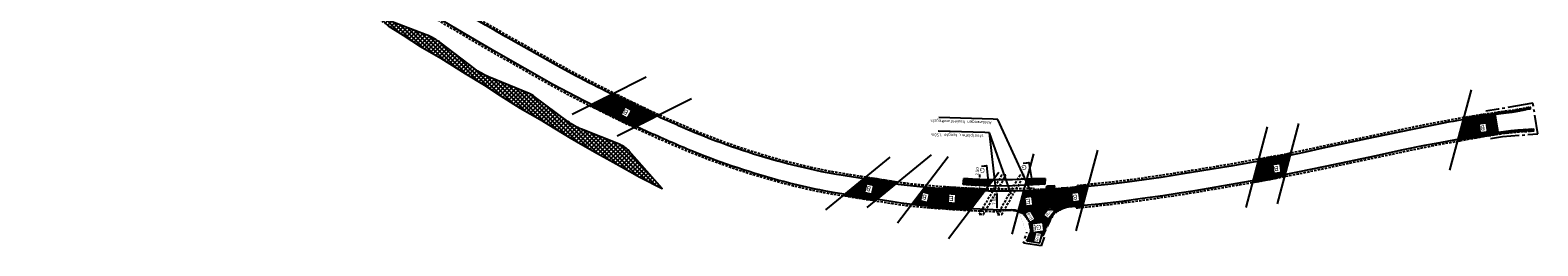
# Model space of a CAD drawing. Header units: metres. Extents: x 121793 to 127505, y 451003 to 453667.
# Tile 3 of 40: x 122201 to 122825, y 452369 to 452458. Entities that reach past the tile are written whole.
import ezdxf

# ---------------------------------------------------------------- set-up
doc = ezdxf.new("R2010")
doc.units = ezdxf.units.M
doc.header["$LTSCALE"] = 4
for name, pattern in [('DASHED2', [0.375, 0.25, -0.125]), ('ontwerpbestand sloot WK$0$STREEP-2X-PUNT', [1.03, 0.65, -0.1, 0.04, -0.1, 0.04, -0.1]), ('PROFIEL', [3.9, 3, -0.3, 0.3, -0.3]), ('STIPPELFIJN', [0.375, 0.25, -0.125])]:
    doc.linetypes.add(name, pattern=pattern)
for name, color, linetype in [('A-NW-SCHEIDING-LIJN', 2, 'DASHED2'), ('WEG-NW-ARCERING18', 1, 'Continuous'), ('WEG-NW-BAND-11_22', 7, 'ontwerpbestand sloot WK$0$STREEP-2X-PUNT'), ('WEG-NW-BERMVERHARDING', 1, 'Continuous'), ('WEG-NW-LEADER STOOTPLATEN', 7, 'Continuous'), ('WEG-NW-ONTGRAVEN WATERCOMPENSATIE', 1, 'Continuous'), ('WEG-NW-ONTGRAVEN WATERCOMPENSATIE KANT', 3, 'Continuous'), ('WEG-NW-STOOTPLATEN', 7, 'DASHED2'), ('WEG-NW-VERHARDEBERM', 42, 'STIPPELFIJN'), ('WEG-NW-VERHARDING', 42, 'Continuous'), ('WEG-NW-VERHARDINGSTYPE', 2, 'Continuous'), ('WEG-NW-WERKGRENS', 10, 'PROFIEL'), ('WEG-XX-BEMATING25', 7, 'Continuous'), ('WEG-XX-HULPLIJNEN', 40, 'Continuous'), ('WEG-XX-TEKST25', 7, 'Continuous'), ('WEG-XX-TEKST25 RADIUS', 7, 'Continuous')]:
    doc.layers.add(name, color=color, linetype=linetype)
doc.styles.add('DIMENSIE', font='provutr.shx')
doc.styles.add('ontwerpbestand sloot WK$0$50MM-500', font='provutr.shx', dxfattribs={"height": 2.5})
doc.styles.add('ontwerpbestand sloot WK$0$DIMENSIE', font='provutr.shx')
doc.styles.add('STANDAARD', font='isocp2.shx')
doc.dimstyles.new('ontwerpbestand sloot WK$0$WVV500', dxfattribs={"dimtxt": 1.25, "dimasz": 1, "dimexe": 0, "dimexo": 2, "dimgap": 0.5, "dimtad": 1, "dimzin": 0, "dimdsep": 46, "dimtxsty": 'ontwerpbestand sloot WK$0$DIMENSIE', "dimcen": 0, "dimdle": 1.25, "dimclrd": 256, "dimclre": 256, "dimclrt": 256, "dimaunit": 2, "dimadec": 0, "dimazin": 0, "dimtfac": 1, "dimtdec": 3, "dimtix": 1, "dimtmove": 2, "dimatfit": 3, "dimfxl": 0, "dimtolj": 1, "dimtzin": 0, "dimarcsym": 0})
doc.dimstyles.new('WVV500', dxfattribs={"dimtxt": 1.25, "dimasz": 1, "dimexe": 0, "dimexo": 2, "dimgap": 0.5, "dimtad": 1, "dimzin": 0, "dimdsep": 46, "dimtxsty": 'DIMENSIE', "dimcen": 0, "dimdle": 1.25, "dimclrd": 256, "dimclre": 256, "dimclrt": 256, "dimaunit": 2, "dimadec": 0, "dimazin": 0, "dimtfac": 1, "dimtdec": 3, "dimtix": 1, "dimtmove": 2, "dimatfit": 3, "dimfxl": 0, "dimtolj": 1, "dimtzin": 0, "dimarcsym": 0})

# ---------------------------------------------------------------- blocks, each defined once
blk = doc.blocks.new('*D114')
at = {"layer": 'WEG-XX-BEMATING25', "linetype": 'Continuous', "lineweight": -2, "transparency": 16777216}
for p, q in [((122600.28, 452391.43), (122600.97, 452391.43)), ((122600.97, 452384.59), (122600.97, 452390.43)), ((122600.28, 452383.59), (122600.97, 452383.59))]:
    blk.add_line(p, q, dxfattribs=at)
at = {"layer": 'WEG-XX-BEMATING25', "linetype": 'Continuous', "transparency": 16777216}
for points in [[(122600.8, 452390.43), (122601.14, 452390.43), (122600.97, 452391.43)], [(122600.8, 452384.59), (122601.14, 452384.59), (122600.97, 452383.59)]]:
    blk.add_solid(points, dxfattribs=at)
at = {"layer": 'WEG-XX-BEMATING25', "linetype": 'Continuous', "transparency": 16777216, "insert": (122599.8, 452387.51), "char_height": 1.25, "attachment_point": 5, "rotation": 90, "style": 'ontwerpbestand sloot WK$0$DIMENSIE', "bg_fill": 3, "box_fill_scale": 1.1, "bg_fill_color": 256, "bg_fill_true_color": 13158600, "bg_fill_transparency": 0}
blk.add_mtext('\\A1;7.85', dxfattribs=at)
at = {"layer": 'Defpoints', "color": 0, "linetype": 'Continuous', "transparency": 16777216}
for p in [(122600.97, 452391.43), (122602.28, 452391.43), (122602.28, 452383.59)]:
    blk.add_point(p, dxfattribs=at)
blk = doc.blocks.new('*D116')
at = {"layer": 'Defpoints', "color": 0, "linetype": 'Continuous', "transparency": 16777216}
blk.add_point((122593.58, 452393.75), dxfattribs=at)
at = {"layer": 'WEG-XX-BEMATING25', "linetype": 'Continuous', "lineweight": -2, "transparency": 16777216}
for p, q in [((122593.86, 452397.25), (122593.9, 452398.24)), ((122593.66, 452392.75), (122593.62, 452391.75)), ((122595.58, 452393.67), (122593.7, 452393.75)), ((122595.68, 452396.16), (122593.81, 452396.25))]:
    blk.add_line(p, q, dxfattribs=at)
at = {"layer": 'WEG-XX-BEMATING25', "linetype": 'Continuous', "transparency": 16777216}
blk.add_solid([(122593.49, 452392.76), (122593.83, 452392.74), (122593.7, 452393.75)], dxfattribs=at)
at = {"layer": 'WEG-XX-BEMATING25', "linetype": 'Continuous', "transparency": 16777216, "insert": (122592.81, 452399.59), "char_height": 1.25, "attachment_point": 5, "rotation": 87.49126, "style": 'ontwerpbestand sloot WK$0$DIMENSIE', "bg_fill": 3, "box_fill_scale": 1.1, "bg_fill_color": 256, "bg_fill_true_color": 13158600, "bg_fill_transparency": 0}
blk.add_mtext('\\A1;2.50', dxfattribs=at)
at = {"layer": 'Defpoints', "color": 0, "linetype": 'Continuous', "transparency": 16777216}
for p in [(122593.69, 452396.25), (122593.81, 452396.25)]:
    blk.add_point(p, dxfattribs=at)
at = {"layer": 'WEG-XX-BEMATING25', "linetype": 'Continuous', "lineweight": -2, "transparency": 16777216}
blk.add_line((122593.7, 452393.75), (122593.81, 452396.25), dxfattribs=at)
at = {"layer": 'WEG-XX-BEMATING25', "linetype": 'Continuous', "transparency": 16777216}
blk.add_solid([(122593.69, 452397.25), (122594.02, 452397.24), (122593.81, 452396.25)], dxfattribs=at)

msp = doc.modelspace()

# ---------------------------------------------------------------- hatches: boundary and pattern name
at = {"layer": 'WEG-NW-ARCERING18'}
h = msp.add_hatch(dxfattribs=at)
h.set_pattern_fill('NET3', color=256, scale=0.2, angle=-102.320553, style=0)
h.set_pattern_definition([(257.6794, (122433.2001, 452418.1381), (0.620375, -0.135497), []), (317.6794, (122433.2001, 452418.1381), (0.427531, 0.469512), []), (17.6794, (122433.2001, 452418.1381), (-0.192844, 0.605009), [])])
h.paths.add_polyline_path([(122460.219, 452422.437, -0.0024272), (122455.348, 452424.685, -0.0041191), (122441.556, 452431.416), (122433.2, 452427.193), (122436.962, 452425.311), (122445.793, 452420.965), (122451.714, 452418.138)])
h = msp.add_hatch(dxfattribs=at)
h.set_pattern_fill('NET3', color=256, scale=0.2, angle=-102.320553, style=0)
h.set_pattern_definition([(257.6794, (122791.702, 452412.93434), (0.620375, -0.135497), []), (317.6794, (122791.702, 452412.93434), (0.427531, 0.469512), []), (17.6794, (122791.702, 452412.93434), (-0.192844, 0.60501), [])])
edge = h.paths.add_edge_path()
edge.add_arc((122901.881, 451781.631), 648.366, 98.414011, 99.591292)
edge.add_line((122793.851, 452420.934), (122791.702, 452412.934))
edge.add_line((122791.702, 452412.934), (122797.239, 452413.942))
edge.add_line((122797.239, 452413.942), (122802.051, 452414.762))
edge.add_line((122802.051, 452414.762), (122805.334, 452415.265))
edge.add_line((122805.334, 452415.265), (122808.207, 452415.75))
edge.add_line((122808.207, 452415.75), (122807.009, 452423.018))
h = msp.add_hatch(dxfattribs=at)
h.set_pattern_fill('NET3', color=256, scale=0.2, angle=-102.320553, style=0)
h.set_pattern_definition([(257.6794, (122706.93883, 452395.8803), (0.620375, -0.135497), []), (317.6794, (122706.93883, 452395.8803), (0.427531, 0.469512), []), (17.6794, (122706.93883, 452395.8803), (-0.192844, 0.60501), [])])
h.paths.add_polyline_path([(122722.276, 452406.274), (122719.928, 452405.789), (122709.073, 452403.826), (122706.939, 452395.88), (122708.892, 452396.214), (122713.73, 452397.074), (122720.143, 452398.334)])
h = msp.add_hatch(dxfattribs=at)
h.set_pattern_fill('NET3', color=256, scale=0.2, angle=-102.320553, style=0)
h.set_pattern_definition([(257.6794, (122537.88994, 452388.036), (0.620375, -0.135497), []), (317.6794, (122537.88994, 452388.036), (0.427531, 0.469512), []), (17.6794, (122537.88994, 452388.036), (-0.192844, 0.60501), [])])
h.paths.add_polyline_path([(122545.712, 452396.53), (122537.89, 452390.151), (122551.198, 452388.036), (122559.021, 452394.417)])
h = msp.add_hatch(dxfattribs=at)
h.set_pattern_fill('NET3', color=256, scale=0.2, angle=-102.320553, style=0)
h.set_pattern_definition([(257.6794, (122572.882, 452384.1425), (0.620375, -0.135497), []), (317.6794, (122572.882, 452384.1425), (0.427531, 0.469512), []), (17.6794, (122572.882, 452384.1425), (-0.192844, 0.60501), [])])
h.paths.add_polyline_path([(122595.882, 452391.498), (122589.419, 452391.788), (122586.802, 452391.938), (122586.463, 452384.353), (122588.593, 452384.226), (122590.263, 452384.142)])
h.paths.add_polyline_path([(122586.802, 452391.938), (122581.411, 452392.247), (122571.15, 452393.022), (122565.746, 452385.946), (122574.458, 452385.16), (122580.74, 452384.696), (122586.463, 452384.353)])
h = msp.add_hatch(dxfattribs=at)
h.set_pattern_fill('NET3', color=256, scale=0.2, angle=-102.320553, style=0)
h.set_pattern_definition([(257.6794, (122586.9794, 452393.6026), (0.620375, -0.135497), []), (317.6794, (122586.9794, 452393.6026), (0.42753, 0.469512), []), (17.6794, (122586.9794, 452393.6026), (-0.192844, 0.60501), [])])
h.paths.add_polyline_path([(122599.365, 452396.059), (122596.577, 452396.125), (122590.801, 452396.378), (122587.185, 452396.69), (122586.979, 452394.135), (122590.661, 452393.882), (122596.493, 452393.626), (122597.489, 452393.603)])
h = msp.add_hatch(dxfattribs=at)
h.set_pattern_fill('NET3', color=256, scale=0.2, angle=257.6794, style=0)
h.paths.add_polyline_path([(122638.567, 452393.35), (122634.33, 452392.922), (122632.833, 452392.735), (122631.329, 452392.611), (122624.116, 452392.163), (122624.679, 452393.653), (122621.822, 452393.498), (122621.375, 452392.014), (122616.78, 452391.783), (122617.168, 452384.069), (122627.163, 452384.677), (122627.181, 452384.072), (122628.364, 452384.544), (122629.571, 452384.878), (122630.279, 452385.022), (122631.955, 452385.204), (122636.484, 452385.594)])
edge = h.paths.add_edge_path()
edge.add_line((122616.78, 452391.783), (122616.306, 452391.759))
edge.add_line((122616.306, 452391.759), (122612.021, 452391.641))
edge.add_line((122612.021, 452391.641), (122609.75, 452383.189))
edge.add_arc((122607.015, 452375.671), 8, 68.35245, 70.008018, ccw=False)
edge.add_line((122609.966, 452383.106), (122610.015, 452383.634))
edge.add_line((122610.015, 452383.634), (122617.168, 452384.069))
edge.add_line((122617.168, 452384.069), (122616.78, 452391.783))
h = msp.add_hatch(dxfattribs=at)
h.set_pattern_fill('NET3', color=256, scale=0.2, angle=-102.320553, style=0)
h.set_pattern_definition([(257.6794, (122612.6145, 452393.8522), (0.620375, -0.135497), []), (317.6794, (122612.6145, 452393.8522), (0.42753, 0.469512), []), (17.6794, (122612.6145, 452393.8522), (-0.192844, 0.60501), [])])
h.paths.add_polyline_path([(122620.874, 452396.672), (122615.594, 452396.539), (122613.299, 452396.399), (122612.615, 452393.852), (122615.75, 452394.044), (122620.753, 452394.365)])
h = msp.add_hatch(dxfattribs=at)
h.set_pattern_fill('AR-HBONE', color=256, scale=0.005, angle=65.0923439, style=0)
edge = h.paths.add_edge_path()
edge.add_arc((122631.605, 452375.104), 10, 116.258052, 155.363505, ccw=False)
edge.add_line((122627.181, 452384.072), (122627.179, 452384.14))
edge.add_line((122627.179, 452384.14), (122610.916, 452383.192))
edge.add_line((122610.916, 452383.192), (122609.966, 452383.106))
edge.add_arc((122607.015, 452375.671), 8, -29.1793, 68.35245, ccw=False)
edge.add_line((122614, 452371.77), (122613.217, 452370.812))
edge.add_line((122613.217, 452370.812), (122618.585, 452370.009))
edge.add_arc((122626.134, 452368.964), 7.621, 149.873918, 172.112877, ccw=False)
edge.add_line((122619.542, 452372.789), (122622.515, 452379.272))
at = {"layer": 'WEG-NW-BERMVERHARDING'}
h = msp.add_hatch(dxfattribs=at)
h.set_pattern_fill('BOX', color=256, scale=0.05, angle=154.306665, style=0)
h.paths.add_polyline_path([(122442.447, 452431.866), (122441.556, 452431.416, 0.0041191), (122455.348, 452424.685, 0.0024272), (122460.219, 452422.437), (122461.134, 452422.899, -0.0027161), (122455.69, 452425.408, -0.003958)])
h = msp.add_hatch(dxfattribs=at)
h.set_pattern_fill('BOX', color=256, scale=0.05, angle=154.306665, style=0)
h.set_pattern_definition([(244.307, (122432.3106, 452417.6823), (1.14443, -0.550614), []), (244.3067, (122432.0245, 452417.8199), (1.14443, -0.550614), []), (154.307, (122432.3106, 452417.6823), (-0.550614, -1.14443), [-0.3175, 0.3175]), (154.3067, (122432.173, 452417.3961), (-0.550614, -1.14443), [-0.3175, 0.3175]), (154.3067, (122432.0353, 452417.11), (-0.550614, -1.14443), [0.3175, -0.3175]), (154.3067, (122431.8977, 452416.8239), (-0.550614, -1.14443), [0.3175, -0.3175]), (244.3067, (122431.7384, 452417.9576), (1.14443, -0.550614), [0.3175, -0.3175]), (244.3067, (122431.4523, 452418.0952), (1.14443, -0.550614), [0.3175, -0.3175])])
h.paths.add_polyline_path([(122436.962, 452425.311), (122433.2, 452427.193), (122432.311, 452426.743), (122436.607, 452424.594), (122445.444, 452420.245), (122450.812, 452417.682), (122451.714, 452418.138), (122445.793, 452420.965)])
h = msp.add_hatch(dxfattribs=at)
h.set_pattern_fill('BOX', color=256, scale=0.05, angle=100.2525, style=0)
h.set_pattern_definition([(190.2525, (122793.8508, 452420.9338), (0.22604, -1.24972), []), (190.2525, (122793.7943, 452421.2462), (0.22604, -1.24972), []), (100.2525, (122793.8508, 452420.9338), (-1.24972, -0.22604), [-0.3175, 0.3175]), (100.2525, (122793.5383, 452420.8772), (-1.24972, -0.226043), [-0.3175, 0.3175]), (100.2525, (122793.2259, 452420.8207), (-1.24972, -0.226043), [0.3175, -0.3175]), (100.2525, (122792.9135, 452420.7642), (-1.24972, -0.226043), [0.3175, -0.3175]), (190.2525, (122793.7378, 452421.5586), (0.22604, -1.24972), [0.3175, -0.3175]), (190.2525, (122793.6812, 452421.871), (0.22604, -1.24972), [0.3175, -0.3175])])
h.paths.add_polyline_path([(122816.234, 452424.262), (122820.773, 452425.189), (122821.561, 452425.281), (122821.498, 452426.079), (122820.646, 452425.98), (122816.103, 452425.052), (122813.686, 452424.744), (122806.892, 452423.81), (122805.9, 452423.653, 0.0053341), (122794.079, 452421.784), (122793.851, 452420.934, -0.0054997), (122806.021, 452422.863), (122807.009, 452423.018), (122813.791, 452423.951)])
h = msp.add_hatch(dxfattribs=at)
h.set_pattern_fill('BOX', color=256, scale=0.05, angle=100.2525, style=0)
h.set_pattern_definition([(190.2525, (122791.4724, 452412.0794), (0.226043, -1.24972), []), (190.2525, (122791.4159, 452412.3918), (0.226043, -1.24972), []), (100.2525, (122791.4724, 452412.0794), (-1.24972, -0.226043), [-0.3175, 0.3175]), (100.2525, (122791.1599, 452412.0229), (-1.24972, -0.226043), [-0.3175, 0.3175]), (100.2525, (122790.8475, 452411.9664), (-1.24972, -0.226043), [0.3175, -0.3175]), (100.2525, (122790.5351, 452411.9099), (-1.24972, -0.226043), [0.3175, -0.3175]), (190.2525, (122791.3593, 452412.7043), (0.226043, -1.24972), [0.3175, -0.3175]), (190.2525, (122791.3028, 452413.0167), (0.226043, -1.24972), [0.3175, -0.3175])])
h.paths.add_polyline_path([(122813.668, 452415.637), (122816.321, 452415.868), (122823.042, 452416.279), (122822.976, 452417.077), (122816.262, 452416.666), (122813.583, 452416.433), (122808.207, 452415.75), (122807.221, 452415.584), (122805.334, 452415.265), (122802.051, 452414.762), (122797.239, 452413.942), (122791.702, 452412.934), (122791.472, 452412.079), (122797.378, 452413.154), (122802.179, 452413.973), (122805.461, 452414.475), (122807.354, 452414.795), (122808.324, 452414.959)])
h = msp.add_hatch(dxfattribs=at)
h.set_pattern_fill('BOX', color=256, scale=0.05, angle=100.2525, style=0)
h.paths.add_polyline_path([(122722.276, 452406.274), (122722.508, 452407.139), (122719.776, 452406.575), (122709.303, 452404.681), (122709.073, 452403.826), (122719.928, 452405.789)])
h = msp.add_hatch(dxfattribs=at)
h.set_pattern_fill('BOX', color=256, scale=0.05, angle=100.2525, style=0)
h.set_pattern_definition([(190.252, (122706.7103, 452395.0297), (0.22604, -1.24972), []), (190.252, (122706.6538, 452395.3421), (0.22604, -1.24972), []), (100.252, (122706.7103, 452395.0297), (-1.24972, -0.22604), [-0.3175, 0.3175]), (100.252, (122706.3979, 452394.9732), (-1.24972, -0.22604), [-0.3175, 0.3175]), (100.252, (122706.0855, 452394.9167), (-1.24972, -0.22604), [0.3175, -0.3175]), (100.2525, (122705.773, 452394.8601), (-1.24972, -0.22604), [0.3175, -0.3175]), (190.252, (122706.5973, 452395.6545), (0.22604, -1.24972), [0.3175, -0.3175]), (190.252, (122706.5408, 452395.967), (0.22604, -1.24972), [0.3175, -0.3175])])
h.paths.add_polyline_path([(122719.912, 452397.473), (122720.143, 452398.334), (122713.73, 452397.074), (122708.892, 452396.214), (122706.939, 452395.88), (122706.71, 452395.03), (122709.029, 452395.426), (122713.877, 452396.288)])
h = msp.add_hatch(dxfattribs=at)
h.set_pattern_fill('BOX', color=256, scale=0.05, angle=170.978611, style=0)
h.paths.add_polyline_path([(122546.543, 452397.208), (122545.712, 452396.53), (122558.899, 452394.436, 0.0002011), (122559.022, 452394.417), (122559.857, 452395.099, -0.0013749), (122559.023, 452395.226)])
h = msp.add_hatch(dxfattribs=at)
h.set_pattern_fill('BOX', color=256, scale=0.05, angle=176.7205, style=0)
h.paths.add_polyline_path([(122596.473, 452392.273), (122589.459, 452392.587), (122581.462, 452393.045), (122578.938, 452393.224), (122578.357, 452392.463), (122581.411, 452392.247), (122589.419, 452391.788), (122595.882, 452391.498)])
h = msp.add_hatch(dxfattribs=at)
h.set_pattern_fill('BOX', color=256, scale=0.05, angle=5.7666, style=0)
h.paths.add_polyline_path([(122638.567, 452393.35), (122638.789, 452394.176), (122634.25, 452393.718), (122634.33, 452392.922)])
h = msp.add_hatch(dxfattribs=at)
h.set_pattern_fill('BOX', color=256, scale=0.05, angle=170.978611, style=0)
h.paths.add_polyline_path([(122537.89, 452390.151), (122537.059, 452389.473), (122550.367, 452387.358), (122551.198, 452388.036)])
h = msp.add_hatch(dxfattribs=at)
h.set_pattern_fill('BOX', color=256, scale=0.05, angle=5.7666, style=0)
h.paths.add_polyline_path([(122636.484, 452385.594), (122633.635, 452385.341), (122633.635, 452384.538), (122636.263, 452384.771)])
h = msp.add_hatch(dxfattribs=at)
h.set_pattern_fill('BOX', color=256, scale=0.05, angle=176.7205, style=0)
h.set_pattern_definition([(266.7205, (122572.3064, 452383.3709), (1.26792, -0.07265), []), (266.7205, (122571.9894, 452383.389), (1.26792, -0.07265), []), (176.7205, (122572.3064, 452383.3709), (-0.07265, -1.26792), [-0.3175, 0.3175]), (176.7205, (122572.2882, 452383.0539), (-0.07265, -1.26792), [-0.3175, 0.3175]), (176.7205, (122572.27, 452382.7369), (-0.07265, -1.26792), [0.3175, -0.3175]), (176.7205, (122572.2519, 452382.42), (-0.07265, -1.26792), [0.3175, -0.3175]), (266.7205, (122571.6724, 452383.4072), (1.26792, -0.07265), [0.3175, -0.3175]), (266.7205, (122571.3554, 452383.4254), (1.26792, -0.07265), [0.3175, -0.3175])])
h.paths.add_polyline_path([(122580.74, 452384.696), (122574.458, 452385.16), (122572.882, 452385.295), (122572.306, 452384.542), (122574.394, 452384.363), (122580.686, 452383.898), (122588.549, 452383.427), (122589.673, 452383.371), (122590.263, 452384.142), (122588.593, 452384.226)])

# ---------------------------------------------------------------- linework, layer by layer
at = {"layer": 'WEG-NW-BAND-11_22'}
msp.add_lwpolyline([(122621.583, 452393.57), (122621.186, 452392.255), (122616.293, 452392.009)], dxfattribs=at)
for points in [[(122613.061, 452371.017), (122613.792, 452371.911, 0.4524121), (122609.874, 452382.874, 0.0988782), (122606.888, 452383.42), (122602.284, 452383.344)], [(122633.655, 452385.092), (122631.979, 452384.955), (122630.318, 452384.775), (122629.629, 452384.635), (122628.444, 452384.307), (122627.283, 452383.843, 0.1720484), (122622.743, 452379.168), (122619.764, 452372.674)]]:
    msp.add_lwpolyline(points, format="xyb", dxfattribs=at)
at = {"layer": 'WEG-NW-VERHARDEBERM', "flags": 128}
for points in [[(122602.28, 452383.594), (122602.249, 452382.795), (122599.265, 452382.912), (122596.413, 452383.035), (122588.549, 452383.427), (122580.686, 452383.898), (122574.394, 452384.363), (122568.107, 452384.901), (122564.675, 452385.252), (122561.249, 452385.675), (122557.837, 452386.171), (122533.075, 452390.106), (122529.292, 452390.786, -0.0125882), (122514.98, 452393.997, -0.0318298), (122477.129, 452406.182, -0.0093342), (122457.919, 452414.406), (122451.66, 452417.277), (122445.444, 452420.245), (122436.607, 452424.594), (122429.915, 452427.942), (122423.259, 452431.374), (122417.21, 452434.662), (122393.433, 452448.077), (122385.123, 452452.857), (122369.088, 452462.336), (122353.179, 452472.03), (122344.897, 452477.216), (122322.563, 452491.454), (122311.155, 452498.905), (122299.799, 452506.433), (122292.763, 452511.182), (122291.087, 452512.334), (122265.746, 452529.99, -0.0107703), (122243.481, 452546.625), (122218.508, 452565.111, -0.0534901), (122201.122, 452580.354), (122201.711, 452580.896)], [(122616.306, 452391.759), (122616.284, 452392.559), (122606.646, 452392.293), (122604.473, 452392.233), (122600.831, 452392.231), (122597.45, 452392.229), (122589.459, 452392.587), (122581.462, 452393.045), (122575.268, 452393.483), (122569.077, 452393.996, -0.0165112), (122559.023, 452395.226), (122534.79, 452399.074), (122531.063, 452399.744, -0.0332239), (122493.631, 452409.761, -0.0181173), (122476.329, 452416.271, -0.0102284), (122455.69, 452425.408, -0.0085463), (122427.225, 452439.614), (122420.92, 452443.035), (122398.207, 452455.819), (122393.994, 452458.219), (122389.802, 452460.659, -0.0055008), (122352.997, 452482.819), (122348.852, 452485.448), (122324.712, 452500.953), (122312.917, 452508.713), (122298.16, 452518.554), (122296.202, 452519.951), (122283.858, 452528.191, -0.0067153), (122276.128, 452533.502), (122256.654, 452547.917), (122254.537, 452550.253), (122253.944, 452549.716)], [(122821.561, 452425.281), (122821.498, 452426.079), (122820.646, 452425.98), (122816.103, 452425.052), (122813.686, 452424.744), (122806.892, 452423.81), (122805.9, 452423.653, 0.0148423), (122773.119, 452417.828), (122756.376, 452414.3), (122735.517, 452409.904), (122727.649, 452408.2), (122719.776, 452406.575), (122697.49, 452402.544), (122677.85, 452399.325), (122668.75, 452397.922), (122661.73, 452396.887), (122654.707, 452395.91), (122648.105, 452395.117), (122634.25, 452393.718), (122634.33, 452392.922)]]:
    msp.add_lwpolyline(points, format="xyb", dxfattribs=at)
msp.add_lwpolyline([(122633.635, 452385.341), (122633.635, 452384.538), (122638.393, 452384.961), (122643.078, 452385.446), (122652.619, 452386.553), (122661.165, 452387.681), (122669.691, 452388.913), (122676.33, 452389.906), (122682.959, 452390.972), (122709.029, 452395.426), (122713.877, 452396.288), (122725.443, 452398.56), (122736.98, 452400.947), (122758.074, 452405.417), (122768.568, 452407.641), (122778.036, 452409.588), (122782.852, 452410.511), (122797.378, 452413.154), (122802.179, 452413.973), (122805.461, 452414.475), (122807.354, 452414.795), (122808.324, 452414.959), (122813.668, 452415.637), (122816.321, 452415.868), (122823.042, 452416.279), (122822.976, 452417.077)], dxfattribs=at)
at = {"layer": 'WEG-NW-VERHARDING'}
for points in [[(122600.831, 452391.431), (122597.432, 452391.429), (122589.419, 452391.788), (122581.411, 452392.247), (122575.207, 452392.686), (122569.009, 452393.199, -0.0165169), (122558.899, 452394.436), (122534.656, 452398.286), (122530.915, 452398.958, -0.0332283), (122493.375, 452409.003, -0.0181156), (122476.02, 452415.533, -0.0102299), (122455.348, 452424.685, -0.008549), (122426.849, 452438.908), (122420.533, 452442.335), (122397.813, 452455.123), (122393.594, 452457.526), (122389.398, 452459.968, -0.0055016), (122352.573, 452482.14), (122348.422, 452484.774), (122324.276, 452500.282), (122312.475, 452508.046), (122297.706, 452517.895), (122295.748, 452519.292)], [(122596.45, 452383.834), (122588.593, 452384.226), (122580.74, 452384.696), (122574.458, 452385.16), (122568.181, 452385.698), (122564.765, 452386.047), (122561.356, 452386.468), (122557.957, 452386.962), (122533.208, 452390.895), (122529.441, 452391.572, -0.0125815), (122515.176, 452394.772, -0.0318257), (122477.426, 452406.925, -0.009331), (122458.25, 452415.134), (122451.999, 452418.002), (122445.793, 452420.965), (122436.962, 452425.311), (122430.277, 452428.655), (122423.633, 452432.081), (122417.597, 452435.361), (122393.829, 452448.772), (122385.526, 452453.548), (122369.5, 452463.022)], [(122807.009, 452423.018), (122806.021, 452422.863, 0.0148437), (122773.283, 452417.045), (122756.541, 452413.517), (122735.684, 452409.122), (122727.814, 452407.417), (122719.928, 452405.789), (122697.626, 452401.756), (122677.976, 452398.535), (122668.869, 452397.131), (122661.843, 452396.095), (122654.809, 452395.117), (122648.193, 452394.322), (122634.33, 452392.922)], [(122609.966, 452383.106, 0.0988782), (122606.884, 452383.67), (122602.28, 452383.594)], [(122609.966, 452383.106, -0.4532611), (122614, 452371.77), (122613.217, 452370.812)], [(122618.585, 452370.009, -0.0973415), (122619.542, 452372.789), (122622.515, 452379.272, -0.1723052), (122627.181, 452384.072)]]:
    msp.add_lwpolyline(points, format="xyb", dxfattribs=at)
for points in [[(122821.561, 452425.281), (122820.773, 452425.189), (122816.234, 452424.262), (122813.791, 452423.951), (122807.009, 452423.018)], [(122808.207, 452415.75), (122807.009, 452423.018)], [(122808.207, 452415.75), (122813.583, 452416.433), (122816.262, 452416.666), (122822.976, 452417.077)], [(122633.635, 452385.341), (122638.316, 452385.757), (122642.991, 452386.241), (122652.521, 452387.347), (122661.055, 452388.473), (122669.575, 452389.705), (122676.207, 452390.697), (122682.828, 452391.761), (122708.892, 452396.214), (122713.73, 452397.074), (122725.285, 452399.344), (122736.816, 452401.73), (122757.908, 452406.2), (122768.405, 452408.424), (122777.88, 452410.372), (122782.705, 452411.297), (122797.239, 452413.942), (122802.051, 452414.762), (122805.334, 452415.265), (122807.221, 452415.584), (122808.207, 452415.75)], [(122586.979, 452394.135), (122587.185, 452396.69)], [(122634.33, 452392.922), (122632.833, 452392.735), (122631.329, 452392.611), (122624.116, 452392.163), (122624.679, 452393.653), (122621.822, 452393.498), (122621.375, 452392.014), (122616.306, 452391.759)], [(122620.874, 452396.672), (122620.753, 452394.365)], [(122606.668, 452391.493), (122604.484, 452391.433), (122600.831, 452391.431)], [(122616.306, 452391.759), (122606.668, 452391.493)], [(122602.28, 452383.594), (122599.298, 452383.711), (122596.45, 452383.834)], [(122627.179, 452384.14), (122627.163, 452384.677), (122610.015, 452383.634), (122609.969, 452383.137)], [(122627.181, 452384.072), (122628.364, 452384.544), (122629.571, 452384.878), (122630.279, 452385.022), (122631.955, 452385.204), (122633.635, 452385.341)]]:
    msp.add_lwpolyline(points, dxfattribs=at)
at = {"layer": 'WEG-XX-HULPLIJNEN', "flags": 128}
for points in [[(122425.224, 452423.162), (122455.889, 452438.66)], [(122443.909, 452414.193), (122474.573, 452429.692)], [(122788.256, 452400.104), (122797.169, 452433.287)], [(122703.941, 452384.721), (122712.855, 452417.904)], [(122716.873, 452386.159), (122725.786, 452419.342)], [(122556.586, 452405.399), (122529.96, 452383.683)], [(122573.783, 452406.457), (122547.157, 452384.741)], [(122580.709, 452405.536), (122559.853, 452378.231)], [(122607.2, 452373.693), (122616.113, 452406.876)], [(122633.664, 452375.096), (122642.577, 452408.278)], [(122601.709, 452399.127), (122580.852, 452371.822)], [(122609.966, 452383.106), (122610.015, 452383.634), (122627.163, 452384.677), (122627.179, 452384.14)]]:
    msp.add_lwpolyline(points, dxfattribs=at)
at = {"layer": 'WEG-XX-TEKST25 RADIUS', "color": 6, "flags": 128}
msp.add_lwpolyline([(122627.163, 452384.677), (122627.181, 452384.072)], dxfattribs=at)

# ---------------------------------------------------------------- texts
at = {"layer": 'WEG-NW-LEADER STOOTPLATEN', "insert": (122595.371, 452415.112), "char_height": 1.25, "attachment_point": 7, "rotation": 178.300603, "style": 'STANDAARD'}
msp.add_mtext('stootplaten, lengte 1,50m', dxfattribs=at)
at = {"layer": 'WEG-XX-TEKST25', "insert": (122598.805, 452420.632), "char_height": 1.25, "attachment_point": 7, "rotation": 178.300603, "style": 'STANDAARD'}
msp.add_mtext('Aanbrengen haaientandtegels', dxfattribs=at)

# ---------------------------------------------------------------- next in the draw order: texts
at = {"layer": 'WEG-NW-VERHARDINGSTYPE', "char_height": 2, "width": 1.28013, "attachment_point": 1, "style": 'ontwerpbestand sloot WK$0$50MM-500', "bg_fill": 3, "box_fill_scale": 1.25, "bg_fill_color": 256, "bg_fill_transparency": 0}
for s, insert, rotation in [('B', (122447.682, 452422.698), 150.920858), ('B', (122802.788, 452416.629), 187.52631), ('G', (122613.311, 452400.371), 187.52631), ('B', (122717.478, 452399.875), 187.52631), ('B', (122548.479, 452391.229), 166.913028), ('B', (122571.559, 452387.801), 166.913028), ('E', (122582.915, 452387.358), 177.108828), ('B', (122634.273, 452388.07), 187.52631)]:
    msp.add_mtext(s, dxfattribs=dict(at, insert=insert, rotation=rotation))
at = {"layer": 'WEG-XX-TEKST25 RADIUS', "insert": (122616.755, 452370.965, -110), "char_height": 1.25, "width": 2.95179, "attachment_point": 1, "rotation": 76.088179, "style": 'STANDAARD', "bg_fill": 3, "box_fill_scale": 1.25, "bg_fill_color": 256, "bg_fill_transparency": 0}
msp.add_mtext('R=8', dxfattribs=at)

# ---------------------------------------------------------------- next in the draw order: hatches: boundary and pattern name
at = {"layer": 'WEG-NW-ONTGRAVEN WATERCOMPENSATIE'}
h = msp.add_hatch(dxfattribs=at)
h.set_pattern_fill('ANSI37', color=256, scale=0.4)
h.set_pattern_definition([(45, (122337.2539, 452392.5069), (-0.898026, 0.898026), []), (135, (122337.2539, 452392.5069), (-0.898026, -0.898026), [])])
h.paths.add_polyline_path([(122371.09, 452452.471, 0.0716837), (122364.858, 452455.94), (122346.082, 452463.113, -0.0488313), (122345.21, 452463.548), (122337.924, 452468.116), (122337.254, 452467.167), (122341.8, 452464.23), (122349.23, 452459.58), (122355.34, 452455.74), (122362.57, 452451.11), (122370.98, 452446.34), (122381.08, 452440.03), (122389.01, 452435.1), (122395.52, 452430.86), (122403.79, 452425.69), (122412.01, 452420.96), (122418.07, 452417.34), (122424.48, 452413.42), (122429.72, 452410.34), (122435.7, 452406.99), (122442.16, 452403.33), (122449.09, 452399.5), (122453.3, 452397.26), (122462.528, 452392.507), (122448.838, 452407.987, 0.1173026), (122445.053, 452410.651), (122429.108, 452417.013, -0.0651136), (122423.448, 452420.176), (122409.583, 452430.493, 0.0621963), (122407.427, 452431.714), (122390.612, 452438.651, -0.0650606), (122384.993, 452441.877)])

# ---------------------------------------------------------------- next in the draw order: linework, layer by layer
at = {"layer": 'A-NW-SCHEIDING-LIJN'}
msp.add_lwpolyline([(122574.15, 452385.16), (122574.735, 452392.75)], dxfattribs=at)
at = {"layer": 'A-NW-SCHEIDING-LIJN', "flags": 128}
msp.add_lwpolyline([(122629.904, 452392.522), (122630.279, 452385.022)], dxfattribs=at)
at = {"layer": 'WEG-NW-BAND-11_22'}
msp.add_lwpolyline([(122634.308, 452393.171), (122629.886, 452392.772), (122624.487, 452392.436), (122624.913, 452393.565)], dxfattribs=at)
at = {"layer": 'WEG-NW-ONTGRAVEN WATERCOMPENSATIE KANT', "flags": 128}
msp.add_lwpolyline([(122349.23, 452459.58), (122355.34, 452455.74), (122362.57, 452451.11), (122370.98, 452446.34), (122381.08, 452440.03), (122389.01, 452435.1), (122395.52, 452430.86), (122403.79, 452425.69), (122412.01, 452420.96), (122418.07, 452417.34), (122424.48, 452413.42), (122429.72, 452410.34), (122435.7, 452406.99), (122442.16, 452403.33), (122449.09, 452399.5), (122453.3, 452397.26), (122462.528, 452392.507), (122448.838, 452407.987, 0.1173026), (122445.053, 452410.651), (122429.108, 452417.013, -0.0651136), (122423.448, 452420.176), (122409.583, 452430.493, 0.0621963), (122407.427, 452431.714), (122390.612, 452438.651, -0.0650606), (122384.993, 452441.877), (122371.09, 452452.471, 0.0716837), (122364.858, 452455.94), (122346.082, 452463.113, -0.0488313)], format="xyb", dxfattribs=at)
at = {"layer": 'WEG-NW-VERHARDING'}
msp.add_lwpolyline([(122618.585, 452370.009), (122613.217, 452370.812)], dxfattribs=at)
at = {"layer": 'WEG-NW-VERHARDINGSTYPE', "flags": 128}
msp.add_lwpolyline([(122611.778, 452402.924), (122614.046, 452403.23), (122615.479, 452394.979)], dxfattribs=at)
at = {"layer": 'WEG-NW-WERKGRENS', "flags": 128}
msp.add_lwpolyline([(122804.968, 452413.198), (122809.974, 452414.023), (122824.595, 452415.023), (122822.565, 452427.758), (122808.154, 452425.232), (122803.136, 452424.404)], dxfattribs=at)

# ---------------------------------------------------------------- next in the draw order: leaders
at = {"layer": 'WEG-XX-TEKST25', "annotation_type": 0, "has_hookline": 1, "hookline_direction": 0, "text_width": 21.908, "horizontal_direction": (-0.99956, 0.029656, 0)}
msp.add_leader([(122618.574, 452383.639), (122601.319, 452421.057), (122599.32, 452421.117)], dimstyle='WVV500', override={"dimasz": 2}, dxfattribs=at)

# ---------------------------------------------------------------- next in the draw order: texts
at = {"layer": 'WEG-NW-VERHARDINGSTYPE', "insert": (122596.028, 452399.175), "char_height": 2, "width": 1.28013, "attachment_point": 1, "rotation": 187.52631, "style": 'ontwerpbestand sloot WK$0$50MM-500', "bg_fill": 3, "box_fill_scale": 1.25, "bg_fill_color": 256, "bg_fill_transparency": 0}
msp.add_mtext('G', dxfattribs=at)
at = {"layer": 'WEG-XX-TEKST25 RADIUS', "char_height": 1.25, "width": 2.95179, "attachment_point": 1, "style": 'STANDAARD', "bg_fill": 3, "box_fill_scale": 1.25, "bg_fill_color": 256, "bg_fill_transparency": 0}
for s, insert, rotation in [('R=8', (122614.817, 452379.444, -110), 120.569131), ('R=10', (122621.038, 452381.635, -110), 51.973277)]:
    msp.add_mtext(s, dxfattribs=dict(at, insert=insert, rotation=rotation))

# ---------------------------------------------------------------- next in the draw order: dimensions: what is measured, and where the dimension line sits
at = {"layer": 'WEG-XX-BEMATING25', "linetype": 'Continuous'}
dim = msp.add_linear_dim(base=(122600.968, 452391.432), p1=(122602.28, 452383.594), p2=(122602.276, 452391.432), angle=90, text='7.85', dimstyle='ontwerpbestand sloot WK$0$WVV500', override={"dimtfill": 1}, dxfattribs=at)
dim.commit()
dim.dimension.update_dxf_attribs({"geometry": '*D114', "text_midpoint": (122599.805, 452387.513)})

# ---------------------------------------------------------------- next in the draw order: linework, layer by layer
at = {"layer": 'WEG-NW-STOOTPLATEN'}
msp.add_lwpolyline([(122602.845, 452381.801), (122612.207, 452398.136), (122610.444, 452398.076), (122601.116, 452381.801)], close=True, dxfattribs=at)
msp.add_lwpolyline([(122602.906, 452398.031), (122593.604, 452381.902), (122595.313, 452381.863), (122604.637, 452398.029), (122602.906, 452398.031)], dxfattribs=at)
at = {"layer": 'WEG-NW-VERHARDING'}
for points in [[(122620.753, 452394.365), (122615.75, 452394.044), (122610.447, 452393.72), (122607.401, 452393.567), (122599.411, 452393.557), (122596.493, 452393.626), (122590.661, 452393.882), (122586.979, 452394.135)], [(122620.874, 452396.672), (122615.594, 452396.539), (122610.308, 452396.216), (122607.337, 452396.067), (122599.439, 452396.057), (122596.577, 452396.125), (122590.801, 452396.378), (122587.156, 452396.692)]]:
    msp.add_lwpolyline(points, dxfattribs=at)
at = {"layer": 'WEG-XX-TEKST25 RADIUS', "color": 6, "flags": 128}
msp.add_lwpolyline([(122609.969, 452383.137), (122627.179, 452384.14)], dxfattribs=at)

# ---------------------------------------------------------------- next in the draw order: texts
at = {"layer": 'WEG-NW-VERHARDINGSTYPE', "insert": (122619.4, 452375.657), "char_height": 2, "width": 2.82714, "attachment_point": 1, "rotation": 187.52631, "style": 'ontwerpbestand sloot WK$0$50MM-500', "bg_fill": 3, "box_fill_scale": 1.25, "bg_fill_color": 256, "bg_fill_transparency": 0}
msp.add_mtext('GB', dxfattribs=at)

# ---------------------------------------------------------------- next in the draw order: linework, layer by layer
at = {"layer": 'WEG-NW-WERKGRENS', "flags": 128}
msp.add_lwpolyline([(122620.461, 452372.489), (122619.269, 452368.896), (122611.904, 452369.997), (122613.343, 452374.464)], dxfattribs=at)

# ---------------------------------------------------------------- next in the draw order: texts
at = {"layer": 'WEG-NW-VERHARDINGSTYPE', "insert": (122614.864, 452386.362), "char_height": 2, "width": 1.28013, "attachment_point": 1, "rotation": 187.52631, "style": 'ontwerpbestand sloot WK$0$50MM-500', "bg_fill": 3, "box_fill_scale": 1.25, "bg_fill_color": 256, "bg_fill_transparency": 0}
msp.add_mtext('E', dxfattribs=at)

# ---------------------------------------------------------------- next in the draw order: dimensions: what is measured, and where the dimension line sits
at = {"layer": 'WEG-XX-BEMATING25', "linetype": 'Continuous'}
dim = msp.add_linear_dim(base=(122593.812, 452396.246), p1=(122593.577, 452393.754), p2=(122593.686, 452396.252), angle=87.49126, dimstyle='ontwerpbestand sloot WK$0$WVV500', override={"dimtfill": 1}, dxfattribs=at)
dim.commit()
dim.dimension.update_dxf_attribs({"geometry": '*D116', "text_midpoint": (122592.813, 452399.588), "dimtype": 161})

# ---------------------------------------------------------------- next in the draw order: linework, layer by layer
at = {"layer": 'WEG-NW-VERHARDINGSTYPE', "flags": 128}
msp.add_lwpolyline([(122594.463, 452401.781), (122596.636, 452402.028), (122597.349, 452395.474)], dxfattribs=at)

# ---------------------------------------------------------------- next in the draw order: leaders
at = {"layer": 'WEG-NW-LEADER STOOTPLATEN', "annotation_type": 0, "has_hookline": 1, "hookline_direction": 0, "text_width": 18.714, "horizontal_direction": (-0.99956, 0.029656, 0)}
for points in [[(122600.45, 452392.332), (122597.883, 452415.538), (122595.884, 452415.597)], [(122606.756, 452390.136), (122597.885, 452415.537), (122595.886, 452415.597)]]:
    msp.add_leader(points, dimstyle='WVV500', override={"dimasz": 2}, dxfattribs=at)

doc.saveas('drawing.dxf')
